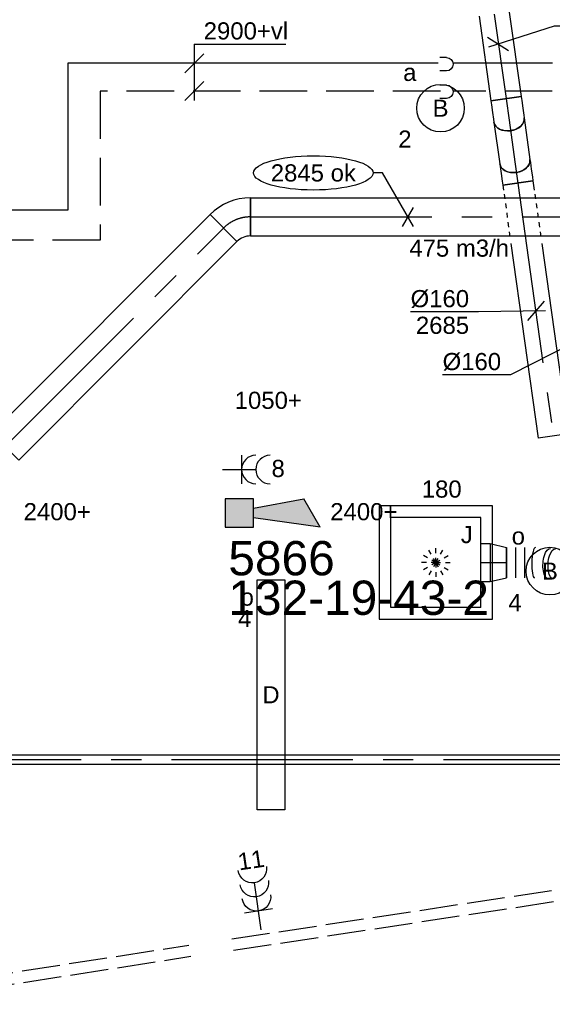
# Model space of a CAD drawing. Extents: x -329827 to 339781, y -55429 to 69134.
# Tile 110 of 139: x 29161 to 31961, y 12336 to 17507. Entities that reach past the tile are written whole.
import ezdxf
from ezdxf.enums import TextEntityAlignment as Align

# ---------------------------------------------------------------- set-up
doc = ezdxf.new("R2010")
doc.units = 0
doc.header["$LTSCALE"] = 50
for name, pattern in [('2322109', [10, 5, -2, 1, -2]), ('2322140', [45, 40, -5]), ('2322203', [45, 5, -2, 5, -2, 5, -2, 5, -2, 5, -2, 5, -5]), ('CENTER2', [28.575, 19.05, -3.175, 3.175, -3.175]), ('E_GOOT3', [5, 4, -1]), ('STREEPJES', [0.1, 0.05, -0.05])]:
    doc.linetypes.add(name, pattern=pattern)
doc.layers.get('0').update_dxf_attribs({"linetype": 'CONTINUOUS'})
for name, color, linetype in [('brandmeldserienummers', 1, 'CONTINUOUS'), ('EL6131--_WG', 2, 'CONTINUOUS'), ('EL6222--', 3, 'CONTINUOUS'), ('EL6311--', 3, 'CONTINUOUS'), ('EL6511--', 3, 'CONTINUOUS'), ('WL524---_D', 153, 'CONTINUOUS'), ('WL524---_HARTLIJN', 8, 'CONTINUOUS'), ('WL5448--', 4, 'CONTINUOUS'), ('WL570---_RETOUR', 112, 'CONTINUOUS'), ('WL570---_RETOUR_HL', 8, 'CONTINUOUS'), ('WL570---_TOEVOER', 3, 'CONTINUOUS'), ('WL570---_TOEVOER_HL', 8, 'CONTINUOUS'), ('WL570---_TOEVOER_RST', 2, 'CONTINUOUS'), ('WL570---_TOEVOER_RST_HL', 1, 'CONTINUOUS'), ('WM5448--', 1, 'CONTINUOUS'), ('WM570---_RETOUR', 1, 'CONTINUOUS'), ('WM570---_RETOUR_PR', 1, 'CONTINUOUS'), ('WM570---_TOEVOER', 1, 'CONTINUOUS'), ('WM570---_TOEVOER_PR', 1, 'CONTINUOUS'), ('WM570---_TOEVOER_RST_PR', 1, 'CONTINUOUS')]:
    doc.layers.add(name, color=color, linetype=linetype)
doc.styles.add('BURO-018', font='ARIAL.TTF', dxfattribs={"height": 90})

# ---------------------------------------------------------------- blocks, each defined once
blk = doc.blocks.new('E001611207146')
at = {"color": 0}
for p, q in [((-12.07, -1.46), (-12.07, 1.46)), ((-12.07, 1.46), (12.07, 1.46)), ((12.07, 1.46), (12.07, -1.46)), ((12.07, -1.46), (-12.07, -1.46))]:
    blk.add_line(p, q, dxfattribs=at)
at = {"color": 0, "linetype": 'Continuous', "style": 'BURO-018'}
for tag, p in [('E_GKAST', (0, 8)), ('E_GROEP', (0, 5)), ('E_SGROEP', (4.5, 5)), ('E_ARMCODE', (0, 0)), ('E_SLET', (4.5, -3))]:
    blk.add_attdef(tag, text='', height=1.8, dxfattribs=at).set_placement(p, align=Align.MIDDLE)
blk = doc.blocks.new('1115B3A')
at = {"color": 0, "linetype": 'Continuous'}
blk.add_circle((0, 0), 2.5, dxfattribs=at)
at = {"color": 0, "linetype": 'Continuous', "style": 'BURO-018'}
for tag, p in [('E_GKAST', (0, 8)), ('E_GROEP', (0, 5)), ('E_SGROEP', (4.5, 5)), ('E_ARMCODE', (0, 0)), ('E_SLET', (4.5, -1))]:
    blk.add_attdef(tag, text='', height=1.8, dxfattribs=at).set_placement(p, align=Align.MIDDLE)
blk = doc.blocks.new('111304A')
at = {"color": 0, "linetype": 'Continuous'}
for p, q in [((0, 1), (0, 4.5)), ((-1.5, 3), (1.5, 3))]:
    blk.add_line(p, q, dxfattribs=at)
for centre in [(0, 6), (0, 4.5)]:
    blk.add_arc(centre, 1.5, 180, 0, dxfattribs=at)
at = {"color": 0, "linetype": 'Continuous', "style": 'BURO-018'}
for tag, p in [('E_GKAST', (0, 11.5)), ('E_GROEP', (0, 8.5)), ('E_SGROEP', (4.5, 8.5))]:
    blk.add_attdef(tag, text='', height=1.8, dxfattribs=at).set_placement(p, align=Align.MIDDLE)
at = {"color": 0, "linetype": 'Continuous', "style": 'BURO-018', "flags": 1}
for tag, p in [('E_VERMCODE', (13, 8.5)), ('E_MATCODE', (0, 0))]:
    blk.add_attdef(tag, text='', height=1.8, dxfattribs=at).set_placement(p, align=Align.MIDDLE)
blk = doc.blocks.new('E00028')
at = {"color": 0, "linetype": 'Continuous'}
for p, q in [((1.5, 11), (-1.5, 9.27)), ((1.5, 11), (0.5, 4)), ((-0.5, 4), (-1.5, 9.27)), ((-1.5, 4), (-1.5, 1)), ((1.5, 4), (-1.5, 4)), ((1.5, 1), (1.5, 4)), ((-1.5, 1), (1.5, 1))]:
    blk.add_line(p, q, dxfattribs=at)
for points in [[(-1.5, 9.27), (1.5, 11), (-0.5, 4), (0.5, 4)], [(-1.5, 4), (1.5, 4), (-1.5, 1), (1.5, 1)]]:
    blk.add_solid(points, dxfattribs=at)
at = {"color": 0, "linetype": 'Continuous', "style": 'BURO-018'}
blk.add_attdef('E_TEXT1', text='', height=1.8, dxfattribs=at).set_placement((0, 13.5), align=Align.MIDDLE)
at = {"color": 0, "linetype": 'Continuous', "style": 'BURO-018', "flags": 1}
blk.add_attdef('E_MATCODE', (0, 0), '', height=1.8, dxfattribs=at)
blk = doc.blocks.new('111304B')
at = {"color": 0, "linetype": 'Continuous'}
for p, q in [((0, 1), (0, 6)), ((-1.5, 3), (1.5, 3))]:
    blk.add_line(p, q, dxfattribs=at)
for centre in [(0, 7.5), (0, 6), (0, 4.5)]:
    blk.add_arc(centre, 1.5, 180, 0, dxfattribs=at)
at = {"color": 0, "linetype": 'Continuous', "style": 'BURO-018'}
for tag, p in [('E_GKAST', (0, 13)), ('E_GROEP', (0, 10)), ('E_SGROEP', (4.5, 10))]:
    blk.add_attdef(tag, text='', height=1.8, dxfattribs=at).set_placement(p, align=Align.MIDDLE)
at = {"color": 0, "linetype": 'Continuous', "style": 'BURO-018', "flags": 1}
for tag, p in [('E_VERMCODE', (13, 10)), ('E_MATCODE', (0, 0))]:
    blk.add_attdef(tag, text='', height=1.8, dxfattribs=at).set_placement(p, align=Align.MIDDLE)
blk = doc.blocks.new('*U130')
at = {"layer": 'WM570---_TOEVOER', "color": 0, "ltscale": 10}
for p, q in [((50, 25.6), (-330.6, -168.9)), ((50, -30.6), (-50, 30.6)), ((-330.6, -168.9), (-688.1, -168.9))]:
    blk.add_line(p, q, dxfattribs=at)
at = {"layer": 'WM570---_TOEVOER', "color": 0, "style": 'BURO-018'}
blk.add_text('%%c160', height=90, dxfattribs=at).set_placement((-688.1, -143.9))
blk = doc.blocks.new('*U216')
at = {"color": 0, "ltscale": 10}
for p, q in [((0, 80, -2850), (0, -80, -2850)), ((30.9, 80, -2850), (30.9, -80, -2850)), ((92.8, 80, -2850), (92.8, -80, -2850)), ((154.6, 80, -2850), (154.6, -80, -2850)), ((216.5, 80, -2850), (216.5, -80, -2850)), ((303.9, 80, -2850), (303.6, 80, -2850)), ((505.1, 69.8, -2850), (505.1, -90.2, -2850)), ((553.6, 69.8, -2850), (553.6, -90.2, -2850)), ((602, 69.8, -2850), (602, -90.2, -2850)), ((448.7, -90.2, -2850), (448.9, -90.2, -2850))]:
    blk.add_line(p, q, dxfattribs=at)
for centre, major_axis, start_param, end_param in [((301, 0, -2850), (2.7, 80), 3.149096, 6.275682), ((451.5, -10.2, -2850), (-2.7, -80), 0.007503, 3.134089)]:
    blk.add_ellipse(centre, major_axis=major_axis, ratio=0.220711, start_param=start_param, end_param=end_param, dxfattribs=at)
at = {"color": 0, "ltscale": 10, "extrusion": (0, 0, -1)}
for centre in [(349.5, -3.3, -2850), (376.3, -5.1, -2850)]:
    blk.add_ellipse(centre, major_axis=(5.4, 79.8), ratio=0.420918, start_param=0, end_param=3.141593, dxfattribs=at)
at = {"layer": 'WM570---_TOEVOER_PR', "color": 1, "style": 'BURO-018'}
blk.add_attdef('POSNR', text='', height=90, dxfattribs=at).set_placement((0, 0), align=Align.MIDDLE)
blk = doc.blocks.new('*U218')
at = {"color": 0, "ltscale": 10}
for p, q in [((-49.5, 100, -2780), (0, 100, -2780)), ((0, 100, -2780), (85.2, 80, -2780)), ((0, 100, -2780), (0, -100, -2780)), ((0, 100, -2780), (0, -100, -2780)), ((0, 100, -2780), (0, -100, -2780)), ((85.2, 80, -2780), (85.2, -80, -2780)), ((85.2, 80, -2780), (85.2, -80, -2780)), ((-49.5, -100, -2780), (0, -100, -2780)), ((0, -100, -2780), (85.2, -80, -2780))]:
    blk.add_line(p, q, dxfattribs=at)
at = {"layer": 'WL570---_TOEVOER_RST_HL', "linetype": 'CENTER2'}
for p, q in [((-49.5, 0, -2780), (0, 0, -2780)), ((0, 0, -2780), (85.2, 0, -2780))]:
    blk.add_line(p, q, dxfattribs=at)
blk.add_circle((85.2, 0, -2780), 0.075, dxfattribs=at)
at = {"layer": 'WM570---_TOEVOER_RST_PR', "color": 1, "style": 'BURO-018'}
blk.add_attdef('POSNR', text='', height=90, dxfattribs=at).set_placement((0, 0), align=Align.MIDDLE)
blk = doc.blocks.new('*U229')
at = {"color": 0, "ltscale": 10}
for p, q in [((0, 100, -2945), (1622.4, 100, -2945)), ((0, -100, -2945), (0, 100, -2945)), ((1622.4, 100, -2945), (1622.4, -100, -2945)), ((0, -100, -2945), (1622.4, -100, -2945))]:
    blk.add_line(p, q, dxfattribs=at)
at = {"layer": 'WL570---_TOEVOER_HL', "linetype": 'CENTER2'}
blk.add_line((0, 0, -2945), (1622.4, 0, -2945), dxfattribs=at)
at = {"layer": 'WM570---_TOEVOER_PR', "color": 1, "style": 'BURO-018'}
blk.add_attdef('POSNR', text='', height=90, dxfattribs=at).set_placement((0, 0), align=Align.MIDDLE)
blk = doc.blocks.new('*U230')
at = {"color": 0, "ltscale": 10}
for p, q in [((-83, -100, -2945), (-83, 100, -2945)), ((129.4, 12, -2945), (-12, -129.4, -2945))]:
    blk.add_line(p, q, dxfattribs=at)
for radius in [300.4, 100.4]:
    blk.add_arc((-83, -200.4, -2945), radius, 45, 90, dxfattribs=at)
at = {"layer": 'WL570---_TOEVOER_HL', "linetype": 'CENTER2'}
blk.add_arc((-83, -200.4, -2945), 200.4, 45, 90, dxfattribs=at)
at = {"layer": 'WM570---_TOEVOER_PR', "color": 1, "style": 'BURO-018'}
blk.add_attdef('POSNR', text='', height=90, dxfattribs=at).set_placement((0, 0), align=Align.MIDDLE)
blk = doc.blocks.new('*U315')
at = {"color": 0, "ltscale": 10}
for p, q in [((0, 80, -3000), (448.3, 80, -3000)), ((448.3, 80, -3000), (448.3, -80, -3000)), ((0, -80, -3000), (448.3, -80, -3000))]:
    blk.add_line(p, q, dxfattribs=at)
at = {"layer": 'WL570---_RETOUR_HL', "linetype": 'CENTER2'}
blk.add_line((0, 0, -3000), (448.3, 0, -3000), dxfattribs=at)
at = {"layer": 'WM570---_RETOUR_PR', "color": 1, "style": 'BURO-018'}
blk.add_attdef('POSNR', text='', height=90, dxfattribs=at).set_placement((0, 0), align=Align.MIDDLE)
blk = doc.blocks.new('*U316')
at = {"layer": 'WM570---_RETOUR', "color": 0, "ltscale": 10}
for p, q in [((-48.3, -15.5), (297, 95.2)), ((297, 95.2), (654.5, 95.2)), ((-55.4, 34.8), (55.4, -34.8))]:
    blk.add_line(p, q, dxfattribs=at)
at = {"layer": 'WM570---_RETOUR', "color": 0, "style": 'BURO-018'}
for s, p in [('%%c160', (347, 120.2)), ('3000', (347, -19.8))]:
    blk.add_text(s, height=90, dxfattribs=at).set_placement(p)
blk = doc.blocks.new('*U319')
at = {"color": 0, "ltscale": 10}
for p, q in [((-66.3, 80, -3000), (-45.2, 80, -3000)), ((-66.3, -80, -3000), (-66.3, 80, -3000)), ((-45.2, 80, -3000), (-4.5, 80, -3000)), ((-4.5, 80, -3000), (32, 80, -3000)), ((32, 80, -3000), (46.9, 80, -3000)), ((-66.3, -80, -3000), (-45.2, -80, -3000)), ((-45.2, -80, -3000), (-4.5, -80, -3000)), ((-4.5, -80, -3000), (32, -80, -3000)), ((32, -80, -3000), (46.9, -80, -3000))]:
    blk.add_line(p, q, dxfattribs=at)
at = {"color": 0, "ltscale": 10, "extrusion": (0, 0, -1)}
blk.add_ellipse((46.9, 0, -3000), major_axis=(0, 80), ratio=0.707107, start_param=0, end_param=3.141593, dxfattribs=at)
at = {"layer": 'WL570---_RETOUR_HL', "linetype": 'CENTER2'}
blk.add_line((-66.3, 0, -3000), (46.9, 0, -3000), dxfattribs=at)
at = {"layer": 'WM570---_RETOUR_PR', "color": 1, "style": 'BURO-018'}
blk.add_attdef('POSNR', text='', height=90, dxfattribs=at).set_placement((0, 0), align=Align.MIDDLE)
blk = doc.blocks.new('*U339')
at = {"color": 0, "ltscale": 10}
for p, q in [((-46.9, 80, -2685), (-32, 80, -2685)), ((-32, 80, -2685), (4.5, 80, -2685)), ((4.5, 80, -2685), (45.2, 80, -2685)), ((45.2, 80, -2685), (66.3, 80, -2685)), ((66.3, 80, -2685), (66.3, -80, -2685)), ((-46.9, -80, -2685), (-32, -80, -2685)), ((-32, -80, -2685), (4.5, -80, -2685)), ((4.5, -80, -2685), (45.2, -80, -2685)), ((45.2, -80, -2685), (66.3, -80, -2685))]:
    blk.add_line(p, q, dxfattribs=at)
blk.add_ellipse((-46.9, 0, -2685), major_axis=(0, 80), ratio=0.707107, start_param=3.141593, end_param=6.283185, dxfattribs=at)
at = {"layer": 'WL570---_RETOUR_HL', "linetype": 'CENTER2'}
blk.add_line((-46.9, 0, -2685), (66.3, 0, -2685), dxfattribs=at)
at = {"layer": 'WM570---_RETOUR_PR', "color": 1, "style": 'BURO-018'}
blk.add_attdef('POSNR', text='', height=90, dxfattribs=at).set_placement((0, 0), align=Align.MIDDLE)
blk = doc.blocks.new('*U340')
at = {"color": 0, "ltscale": 10}
for p, q in [((0, 80, -2685), (49.2, 80, -2685)), ((0, -80, -2685), (0, 80, -2685)), ((331.9, 80, -2685), (1341.7, 80, -2685)), ((1341.7, 80, -2685), (1341.7, -80, -2685)), ((0, -80, -2685), (26.8, -80, -2685)), ((309.5, -80, -2685), (1341.7, -80, -2685))]:
    blk.add_line(p, q, dxfattribs=at)
at = {"color": 8, "linetype": 'STREEPJES', "ltscale": 10}
for p, q in [((69.2, 80, -2685), (311.9, 80, -2685)), ((46.8, -80, -2685), (289.5, -80, -2685))]:
    blk.add_line(p, q, dxfattribs=at)
at = {"layer": 'WL570---_RETOUR_HL', "linetype": 'CENTER2'}
blk.add_line((0, 0, -2685), (1341.7, 0, -2685), dxfattribs=at)
at = {"layer": 'WM570---_RETOUR_PR', "color": 1, "style": 'BURO-018'}
blk.add_attdef('POSNR', text='', height=90, dxfattribs=at).set_placement((0, 0), align=Align.MIDDLE)
blk = doc.blocks.new('*U341')
at = {"layer": 'WM570---_RETOUR', "color": 0, "ltscale": 10}
for p, q in [((50.4, 0.9), (-300.2, -5.2)), ((43.4, 50.8), (-43.4, -50.8)), ((-300.2, -5.2), (-657.8, -5.2))]:
    blk.add_line(p, q, dxfattribs=at)
at = {"layer": 'WM570---_RETOUR', "color": 0, "style": 'BURO-018'}
for s, p in [('%%c160', (-657.8, 19.8)), ('2685', (-629.9, -120.2))]:
    blk.add_text(s, height=90, dxfattribs=at).set_placement(p)
blk = doc.blocks.new('*U342')
at = {"color": 0, "ltscale": 10}
for p, q in [((0, 80, -2953.1), (221.2, 80, -2953.1)), ((0, -80, -2953.1), (221.2, -80, -2953.1))]:
    blk.add_line(p, q, dxfattribs=at)
blk.add_ellipse((0, 0, -2953.1), major_axis=(0, 80), ratio=0.707107, start_param=3.141593, end_param=6.283185, dxfattribs=at)
at = {"color": 0, "ltscale": 10, "extrusion": (0, 0, -1)}
blk.add_ellipse((221.2, 0, -2953.1), major_axis=(0, 80), ratio=0.707107, start_param=0, end_param=3.141593, dxfattribs=at)
at = {"layer": 'WL570---_RETOUR_HL', "linetype": 'CENTER2'}
blk.add_line((0, 0, -2953.1), (221.2, 0, -2953.1), dxfattribs=at)
at = {"layer": 'WM570---_RETOUR_PR', "color": 1, "style": 'BURO-018'}
blk.add_attdef('POSNR', text='', height=90, dxfattribs=at).set_placement((0, 0), align=Align.MIDDLE)
blk = doc.blocks.new('*U508')
at = {"layer": 'WM570---_TOEVOER', "color": 0, "ltscale": 10}
for p, q in [((-134, 231), (-184, 231)), ((29, -50), (-134, 231)), ((-28.8, -50), (28.8, 50))]:
    blk.add_line(p, q, dxfattribs=at)
blk.add_ellipse((-497.7, 231), major_axis=(-313.7, 0), ratio=0.286888, dxfattribs=at)
at = {"layer": 'WM570---_TOEVOER', "color": 0, "style": 'BURO-018'}
blk.add_text('2845 ok', height=90, dxfattribs=at).set_placement((-721.4, 186))
blk = doc.blocks.new('*U512')
at = {"color": 0, "ltscale": 10}
for p, q in [((0, 100, -2945), (4454.5, 100, -2945)), ((0, -100, -2945), (0, 100, -2945)), ((4454.5, 100, -2945), (4454.5, -100, -2945)), ((0, -100, -2945), (4454.5, -100, -2945))]:
    blk.add_line(p, q, dxfattribs=at)
at = {"layer": 'WL570---_TOEVOER_HL', "linetype": 'CENTER2'}
blk.add_line((0, 0, -2945), (4454.5, 0, -2945), dxfattribs=at)
at = {"layer": 'WM570---_TOEVOER_PR', "color": 1, "style": 'BURO-018'}
blk.add_attdef('POSNR', text='', height=90, dxfattribs=at).set_placement((0, 0), align=Align.MIDDLE)
blk = doc.blocks.new('*U533', base_point=(30078.1, 17132.1, 2900))
at = {"color": 0, "linetype": 'Continuous'}
for p, q in [((30078.1, 17378.3, 2900), (30078.1, 17082.1, 2900)), ((30078.1, 17378.3, 2900), (30559.5, 17378.3, 2900)), ((30128.1, 17328.3, 2900), (30028.1, 17228.3, 2900)), ((30128.1, 17182.1, 2900), (30028.1, 17082.1, 2900))]:
    blk.add_line(p, q, dxfattribs=at)
at = {"color": 0, "linetype": 'Continuous', "style": 'BURO-018'}
blk.add_text('2900+vl', height=90, dxfattribs=at).set_placement((30128.1, 17403.3, 2900))
blk = doc.blocks.new('LDS')
at = {"color": 0, "linetype": 'Continuous'}
for p, q in [((0, 1), (1, 1)), ((0, -1), (1, -1))]:
    blk.add_line(p, q, dxfattribs=at)
blk.add_arc((0, 0), 1, 90, 270, dxfattribs=at)
blk = doc.blocks.new('*U1193')
at = {"color": 0, "ltscale": 10}
for p, q in [((0, 25, -2750), (10776.4, 25, -2750)), ((0, -25, -2750), (10776.4, -25, -2750))]:
    blk.add_line(p, q, dxfattribs=at)
at = {"layer": 'WL524---_HARTLIJN', "linetype": 'CENTER2'}
blk.add_line((0, 0, -2750), (10807.4, 0, -2750), dxfattribs=at)
at = {"layer": 'WL524---_D', "color": 1, "style": 'BURO-018'}
blk.add_attdef('POSNR', text='', height=90, dxfattribs=at).set_placement((0, 0), align=Align.MIDDLE)
blk = doc.blocks.new('*U1316')
at = {"color": 0, "ltscale": 10}
for p, q in [((297.5, 297.5, -2757.5), (-297.5, 297.5, -2757.5)), ((-297.5, 297.5, -2757.5), (-297.5, -297.5, -2757.5)), ((297.5, -297.5, -2757.5), (297.5, 297.5, -2757.5)), ((236.5, 236.5, -2757.5), (-236.5, 236.5, -2757.5)), ((-236.5, -236.5, -2757.5), (-236.5, 236.5, -2757.5)), ((236.5, -236.5, -2757.5), (236.5, 236.5, -2757.5)), ((236.5, -236.5, -2757.5), (-236.5, -236.5, -2757.5)), ((-297.5, -297.5, -2757.5), (297.5, -297.5, -2757.5))]:
    blk.add_line(p, q, dxfattribs=at)
at = {"color": 8, "linetype": 'STREEPJES', "ltscale": 10}
for q in [(-50, 86.6, -2757.5), (0, 100, -2757.5), (50, 86.6, -2757.5), (-100, 0, -2757.5), (-86.6, 50, -2757.5), (-86.6, -50, -2757.5), (-50, -86.6, -2757.5), (86.6, 50, -2757.5), (0, -100, -2757.5), (50, -86.6, -2757.5), (86.6, -50, -2757.5), (100, 0, -2757.5)]:
    blk.add_line((0, 0, -2757.5), q, dxfattribs=at)
at = {"layer": 'WL570---_TOEVOER_RST_HL', "linetype": 'CENTER2'}
blk.add_circle((0, 0, -2757.5), 0.075, dxfattribs=at)
at = {"layer": 'WL570---_TOEVOER_RST', "color": 1, "linetype": '2322109', "style": 'BURO-018'}
for tag in ['MC', 'Q']:
    blk.add_attdef(tag, text='', height=90, dxfattribs=at).set_placement((0, 0), align=Align.MIDDLE)
at = {"layer": 'WM570---_TOEVOER_RST_PR', "color": 1, "linetype": '2322109', "style": 'BURO-018'}
blk.add_attdef('POSNR', text='', height=90, dxfattribs=at).set_placement((0, 0), align=Align.MIDDLE)

msp = doc.modelspace()

# ---------------------------------------------------------------- linework, layer by layer
at = {"layer": 'EL6131--_WG', "linetype": 'E_GOOT3'}
for p, q in [((30276.2, 12679.5, 3000), (35426.7, 13461, 3000)), ((30285.2, 12620.2, 3000), (35435.7, 13401.7, 3000)), ((28433.7, 12395.9, 3000), (30050.5, 12647.5, 3000)), ((28440.3, 12336.2, 3000), (30059.8, 12588.2, 3000))]:
    msp.add_line(p, q, dxfattribs=at)
at = {"layer": 'WL5448--', "linetype": '2322140'}
for p, q in [((29413.9, 17278.3, 2900), (29413.9, 16507, 2900)), ((31361, 17278.3, 2900), (29413.9, 17278.3, 2900)), ((31961.6, 17278.3, 2900), (31439.4, 17278.3, 2900)), ((29413.9, 16507, 2900), (15979.9, 16507, 2900))]:
    msp.add_line(p, q, dxfattribs=at)
at = {"layer": 'WL5448--', "linetype": '2322203'}
for p, q in [((29584.2, 17132.1, 2900), (29584.2, 16349.5, 2900)), ((31372.2, 17132.1, 2900), (29584.2, 17132.1, 2900)), ((31960.2, 17132.1, 2900), (31440.8, 17132.1, 2900)), ((29584.2, 16349.5, 2900), (15971, 16349.5, 2900))]:
    msp.add_line(p, q, dxfattribs=at)

# ---------------------------------------------------------------- block references
at = {"layer": 'EL6222--'}
ref = msp.add_blockref('111304A', (30177.2, 15145), dxfattribs=dict(at, xscale=49.99999999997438, yscale=50, zscale=50, rotation=269.9412630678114))
ref.add_attrib('E_GROEP', '8', dxfattribs={"layer": '0', "color": 1, "linetype": 'Continuous', "height": 90, "style": 'BURO-018'}).set_placement((30519.5, 15150.3), align=Align.MIDDLE)
ref = msp.add_blockref('111304B', (30437.7, 12677.9), dxfattribs=dict(at, xscale=-50.00000000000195, yscale=50, zscale=50, rotation=8.291670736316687))
ref.add_attrib('E_GROEP', '11', dxfattribs={"layer": '0', "color": 1, "linetype": 'Continuous', "height": 90, "rotation": 8.2917, "style": 'BURO-018'}).set_placement((30377.1, 13093.7), align=Align.MIDDLE)
at = {"layer": 'EL6311--'}
ref = msp.add_blockref('1115B3A', (31373, 17042.3), dxfattribs=dict(at, xscale=49.99999999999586, yscale=50, zscale=50, rotation=175.7664262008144))
ref.add_attrib('E_ARMCODE', 'B', dxfattribs={"layer": '0', "color": 1, "linetype": 'Continuous', "height": 90, "style": 'BURO-018'}).set_placement((31373, 17042.3), align=Align.MIDDLE)
ref.add_attrib('E_SLET', 'a', dxfattribs={"layer": '0', "color": 1, "linetype": 'Continuous', "height": 90, "style": 'BURO-018'}).set_placement((31211.4, 17229.7), align=Align.MIDDLE)
ref.add_attrib('E_GROEP', '2', dxfattribs={"layer": '0', "color": 1, "linetype": 'Continuous', "height": 90, "style": 'BURO-018'}).set_placement((31185.6, 16880.7), align=Align.MIDDLE)
ref = msp.add_blockref('1115B3A', (31947.7, 14611.2), dxfattribs=dict(at, xscale=50.00000000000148, yscale=50, zscale=50, rotation=177.1126939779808))
ref.add_attrib('E_ARMCODE', 'B', dxfattribs={"layer": '0', "color": 1, "linetype": 'Continuous', "height": 90, "style": 'BURO-018'}).set_placement((31947.7, 14611.2), align=Align.MIDDLE)
ref.add_attrib('E_SLET', 'o', dxfattribs={"layer": '0', "color": 1, "linetype": 'Continuous', "height": 90, "style": 'BURO-018'}).set_placement((31781.7, 14794.8), align=Align.MIDDLE)
ref.add_attrib('E_GROEP', '4', dxfattribs={"layer": '0', "color": 1, "linetype": 'Continuous', "height": 90, "style": 'BURO-018'}).set_placement((31764.1, 14445.3), align=Align.MIDDLE)
ref = msp.add_blockref('E001611207146', (30481.6, 13961.8), dxfattribs=dict(at, xscale=50, yscale=50, zscale=50, rotation=90))
ref.add_attrib('E_ARMCODE', 'D', dxfattribs={"layer": '0', "color": 1, "linetype": 'Continuous', "height": 90, "style": 'BURO-018'}).set_placement((30481.6, 13961.8), align=Align.MIDDLE)
ref.add_attrib('E_SLET', 'o', dxfattribs={"layer": '0', "color": 1, "linetype": 'Continuous', "height": 90, "style": 'BURO-018'}).set_placement((30356.8, 14474.1), align=Align.MIDDLE)
ref.add_attrib('E_GROEP', '4', dxfattribs={"layer": '0', "color": 1, "linetype": 'Continuous', "height": 90, "style": 'BURO-018'}).set_placement((30343.1, 14362.4), align=Align.MIDDLE)
at = {"layer": 'EL6511--', "xscale": 50, "yscale": 50, "zscale": 50, "rotation": 270}
msp.add_blockref('E00028', (30190.5, 14916.5), dxfattribs=at)
at = {"layer": 'WL524---_D'}
msp.add_blockref('*U1193', (24244.6, 13621.5, 2750), dxfattribs=at)
at = {"layer": 'WL5448--', "color": 2, "xscale": -35, "yscale": 35, "zscale": 35}
for p in [(31404, 17273.2, 2900), (31404, 17128.5, 2900)]:
    msp.add_blockref('LDS', p, dxfattribs=at)
at = {"layer": 'WL570---_RETOUR'}
for name, p, rotation in [('*U315', (31655.2, 17536.3, 3000), 277.970711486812), ('*U319', (31726.5, 17026.6, 3000), 277.9707114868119), ('*U342', (31733, 16980.2, 2953.1), 277.9707114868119), ('*U339', (31770.2, 16714.7, 2685), 277.9707114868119), ('*U340', (31779.4, 16649, 2685), 277.9707114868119)]:
    msp.add_blockref(name, p, dxfattribs=dict(at, rotation=rotation))
at = {"layer": 'WL570---_TOEVOER'}
for name, p, rotation in [('*U230', (30290.9, 16471.4, 2945), 45.00000000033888), ('*U229', (29085, 15265.4, 2945), 45.00000000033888), ('*U216', (32321.5, 14645.7, 2850), 180)]:
    msp.add_blockref(name, p, dxfattribs=dict(at, rotation=rotation))
msp.add_blockref('*U512', (30373.9, 16471.4, 2945), dxfattribs=at)
at = {"layer": 'WL570---_TOEVOER_RST', "linetype": '2322109'}
ref = msp.add_blockref('*U1316', (31348.3, 14656, 2757.5), dxfattribs=at)
ref.add_attrib('Q', '180', dxfattribs={"color": 1, "linetype": '2322109', "height": 90, "style": 'BURO-018'}).set_placement((31379.1, 15042.1), align=Align.MIDDLE)
ref.add_attrib('MC', 'J', dxfattribs={"color": 1, "linetype": '2322109', "height": 90, "style": 'BURO-018'}).set_placement((31511, 14802.4), align=Align.MIDDLE)
at = {"layer": 'WL570---_TOEVOER_RST'}
msp.add_blockref('*U218', (31634.3, 14656, 2780), dxfattribs=at)
at = {"layer": 'WM5448--'}
msp.add_blockref('*U533', (30078.1, 17132.1, 2900), dxfattribs=at)
at = {"layer": 'WM570---_RETOUR'}
for name, p in [('*U316', (31675.2, 17380, 3000)), ('*U341', (31873.4, 15977.4, 2685))]:
    msp.add_blockref(name, p, dxfattribs=at)
at = {"layer": 'WM570---_TOEVOER'}
for name, p in [('*U508', (31202, 16471.4, 2945)), ('*U130', (32071.9, 15810.7, 2945))]:
    msp.add_blockref(name, p, dxfattribs=at)

# ---------------------------------------------------------------- texts
at = {"layer": 'brandmeldserienummers', "color": 1, "style": 'BURO-018'}
for s, p in [('5866', (30257.5, 14589.1)), ('132-19-43-2', (30257.5, 14381.3))]:
    msp.add_text(s, height=180, dxfattribs=at).set_placement(p)
at = {"layer": 'EL6222--', "color": 1, "style": 'BURO-018'}
for s, p in [('1050+', (30291, 15463.3)), ('2400+', (29181.6, 14878.3)), ('2400+', (30793.2, 14878.3))]:
    msp.add_text(s, height=90, dxfattribs=at).set_placement(p)
at = {"layer": 'WM570---_TOEVOER', "style": 'BURO-018'}
msp.add_text('475 m3/h', height=90, dxfattribs=at).set_placement((31208.8, 16262.5))

doc.saveas('drawing.dxf')
